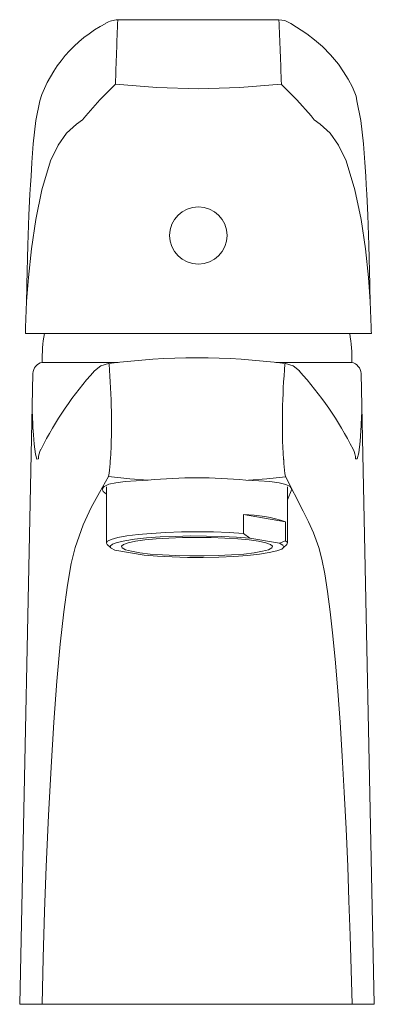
# Model space of a CAD drawing. Header units: millimetres. Extents: x 3631 to 3678, y 2183 to 2314.
import ezdxf

# ---------------------------------------------------------------- set-up
doc = ezdxf.new("R2010")
doc.units = ezdxf.units.MM
doc.layers.add('SANINDUSA', color=3, linetype='Continuous')

msp = doc.modelspace()

# ---------------------------------------------------------------- linework, layer by layer
at = {"layer": 'SANINDUSA', "linetype": 'Continuous', "lineweight": 15}
for p, q in [((3632.12, 2272.16), (3655.03, 2272.16)), ((3655.03, 2272.16), (3677.95, 2272.16)), ((3634.35, 2268.36), (3644.43, 2268.36)), ((3665.29, 2268.36), (3675.35, 2268.36)), ((3633.12, 2266.89), (3631.37, 2183.36)), ((3676.58, 2266.89), (3678.33, 2183.36)), ((3642.85, 2251.89), (3642.85, 2244.45)), ((3666.85, 2244.45), (3666.85, 2251.89)), ((3661.02, 2245.72), (3661.02, 2248.2)), ((3661.02, 2248.2), (3666.59, 2247.24)), ((3666.59, 2247.24), (3666.59, 2244.75)), ((3661.86, 2245.08), (3661.02, 2245.72)), ((3661.86, 2245.08), (3665.76, 2244.4)), ((3642.94, 2244.26), (3643.44, 2243.78)), ((3666.59, 2244.75), (3665.76, 2244.4)), ((3666.26, 2243.78), (3666.76, 2244.26)), ((3647.84, 2242.83), (3643.95, 2243.5)), ((3678.33, 2183.36), (3631.37, 2183.36))]:
    msp.add_line(p, q, dxfattribs=at)
at = {"layer": 'SANINDUSA', "linetype": 'Continuous', "lineweight": 15, "flags": 128}
for points in [[(3655.1, 2313.73), (3649.51, 2313.72), (3644.37, 2313.7)], [(3665.7, 2313.7), (3660.55, 2313.72), (3654.97, 2313.73)], [(3667.29, 2313.24), (3666.48, 2313.61), (3665.7, 2313.7)], [(3676.03, 2303), (3675.91, 2303.59), (3675.45, 2304.78), (3674.87, 2305.87), (3674.27, 2306.84), (3673.58, 2307.83), (3672.54, 2309.1), (3671.47, 2310.18), (3670.43, 2311.06), (3669.4, 2311.84), (3667.29, 2313.24)], [(3638.9, 2299.92), (3638.9, 2299.92), (3639.7, 2300.47), (3640.11, 2300.99), (3641.98, 2303.12), (3644.05, 2305.2)], [(3644.05, 2305.2), (3649.55, 2304.74), (3655.03, 2304.6)], [(3666.02, 2305.2), (3660.52, 2304.74), (3655.03, 2304.6)], [(3671.16, 2299.92), (3671.16, 2299.92), (3670.37, 2300.47), (3669.95, 2300.99), (3668.09, 2303.12), (3666.02, 2305.2)], [(3634.02, 2302.99), (3633.5, 2300.39), (3633.16, 2297.28), (3632.98, 2294.82), (3632.87, 2293.01), (3632.8, 2291.85), (3632.73, 2290.65), (3632.59, 2287.86), (3632.45, 2283.87), (3632.32, 2278.69), (3632.27, 2276.01)], [(3677.79, 2276.01), (3677.75, 2278.69), (3677.62, 2283.87), (3677.47, 2287.86), (3677.34, 2290.65), (3677.27, 2291.85), (3677.2, 2293.01), (3677.08, 2294.82), (3676.91, 2297.28), (3676.56, 2300.39), (3676.03, 2303)], [(3632.12, 2272.16), (3632.13, 2272.5), (3632.14, 2272.96), (3632.29, 2276.43), (3632.52, 2279.59), (3632.92, 2283.41), (3633.49, 2287.28), (3634.29, 2291.21), (3635.47, 2295.04), (3636.47, 2297.12), (3637.58, 2298.69), (3638.9, 2299.92), (3638.9, 2299.92)], [(3677.95, 2272.16), (3677.94, 2272.5), (3677.92, 2272.96), (3677.78, 2276.43), (3677.55, 2279.59), (3677.15, 2283.41), (3676.58, 2287.28), (3675.77, 2291.21), (3674.59, 2295.04), (3673.59, 2297.12), (3672.48, 2298.69), (3671.16, 2299.92), (3671.16, 2299.92)], [(3643.14, 2268.22), (3642.12, 2267.91), (3641.28, 2267.26), (3641.26, 2267.23)], [(3666.57, 2268.22), (3667.58, 2267.91), (3668.42, 2267.26), (3668.43, 2267.25)], [(3633.86, 2255.58), (3633.65, 2255.54), (3633.47, 2256.2), (3633.3, 2257.52), (3633.19, 2258.76), (3633.13, 2259.73), (3633.09, 2260.42), (3633.07, 2260.89), (3633.06, 2261.2), (3633.05, 2261.42), (3633.04, 2261.68), (3633.04, 2261.8), (3633.04, 2261.89)], [(3676.66, 2261.89), (3676.66, 2261.77), (3676.66, 2261.62), (3676.65, 2261.23), (3676.59, 2259.99), (3676.44, 2257.91), (3676.27, 2256.4), (3676.07, 2255.58), (3675.85, 2255.58)], [(3666.36, 2254.98), (3666.36, 2254.98), (3666.35, 2255.28), (3666.33, 2255.44), (3666.31, 2255.51), (3666.3, 2255.54), (3666.29, 2255.55), (3666.29, 2255.55)], [(3643.14, 2253.23), (3641.95, 2251.15), (3640.84, 2249.15), (3639.78, 2246.85), (3638.72, 2243.84), (3638.19, 2241.74), (3637.68, 2238.88), (3637.2, 2235.31), (3636.74, 2231.05), (3636.3, 2226.16), (3635.9, 2220.73), (3635.52, 2214.76), (3635.19, 2208.34), (3634.89, 2201.59), (3634.67, 2195.63), (3634.48, 2189.52), (3634.33, 2183.36)], [(3648.4, 2252.76), (3645.95, 2252.95), (3643.14, 2253.23)], [(3661.67, 2252.76), (3664.12, 2252.95), (3666.58, 2253.2)], [(3675.38, 2183.36), (3675.14, 2192.49), (3674.98, 2197.08), (3674.81, 2201.59), (3674.6, 2206.61), (3674.36, 2211.45), (3674.09, 2216.22), (3673.81, 2220.73), (3673.51, 2224.81), (3673.2, 2228.58), (3672.86, 2232.13), (3672.51, 2235.31), (3672.15, 2238.02), (3671.78, 2240.35), (3671.39, 2242.31), (3670.99, 2243.84), (3670.29, 2245.79), (3669.61, 2247.26), (3668.91, 2248.67), (3666.56, 2253.23)], [(3642.85, 2250.9), (3642.41, 2251.27), (3642.31, 2251.63), (3642.56, 2251.94), (3643.16, 2252.21), (3644.09, 2252.42), (3645.32, 2252.58), (3646.81, 2252.69), (3648.4, 2252.76)], [(3661.31, 2252.76), (3663.02, 2252.68), (3664.51, 2252.57), (3665.72, 2252.4), (3666.62, 2252.18), (3667.18, 2251.91), (3667.4, 2251.59), (3666.85, 2250.14)], [(3661.02, 2245.72), (3659.1, 2245.83), (3657.04, 2245.9), (3654.91, 2245.93), (3652.78, 2245.9), (3650.72, 2245.84), (3648.78, 2245.72), (3647.04, 2245.57), (3645.55, 2245.38), (3644.35, 2245.16), (3643.49, 2244.92), (3642.98, 2244.67), (3642.86, 2244.4), (3642.94, 2244.26)], [(3643.95, 2243.5), (3643.47, 2243.75), (3643.36, 2244.01), (3643.64, 2244.27), (3644.28, 2244.51), (3645.28, 2244.74), (3646.59, 2244.94), (3648.18, 2245.11), (3649.98, 2245.24), (3651.95, 2245.32), (3654.01, 2245.37), (3656.1, 2245.36), (3658.15, 2245.31), (3660.09, 2245.21), (3661.86, 2245.08)], [(3662.99, 2244.67), (3663.95, 2244.46), (3664.57, 2244.24), (3664.84, 2244.01), (3664.75, 2243.78), (3664.3, 2243.55), (3663.52, 2243.34), (3662.41, 2243.15), (3661.04, 2242.98), (3659.44, 2242.86), (3657.67, 2242.77), (3655.81, 2242.73), (3653.91, 2242.73), (3652.04, 2242.77), (3650.27, 2242.86), (3648.67, 2242.98), (3647.3, 2243.14), (3646.19, 2243.34), (3645.4, 2243.55), (3644.95, 2243.78), (3644.86, 2244.01), (3645.13, 2244.24), (3645.75, 2244.46), (3646.7, 2244.67), (3647.95, 2244.84), (3649.44, 2244.99), (3651.13, 2245.1), (3652.95, 2245.16), (3654.85, 2245.18), (3656.74, 2245.16), (3658.56, 2245.1), (3660.25, 2244.99), (3661.75, 2244.84), (3662.99, 2244.67)], [(3665.76, 2244.4), (3666.24, 2244.15), (3666.34, 2243.89), (3666.07, 2243.64), (3665.42, 2243.39), (3664.43, 2243.17), (3663.11, 2242.97), (3661.53, 2242.8), (3659.72, 2242.67), (3657.75, 2242.58), (3655.69, 2242.54), (3653.6, 2242.54), (3651.55, 2242.6), (3649.61, 2242.69), (3647.84, 2242.83)], [(3666.76, 2244.26), (3666.85, 2244.49), (3666.59, 2244.75)]]:
    msp.add_lwpolyline(points, dxfattribs=at)
at = {"layer": 'SANINDUSA', "linetype": 'Continuous', "lineweight": 15}
for centre, radius, start, end in [((3651.03, 2297.34), 17.92, 117.4198, 161.6278), ((3644.35, 2310.71), 2.99, 89.7618, 121.7532), ((4281.9, 2285.41), 638.16, 177.45873, 178.2224), ((3028.17, 2285.41), 638.16, 1.7776, 2.54127), ((3655.03, 2285.16), 3.8, 90, 270), ((3655.03, 2285.16), 3.8, 270, 90), ((3654.35, 2268.81), 20, 170.3137, 181.3012), ((3655.36, 2268.81), 20, 358.6988, 9.708), ((3654.85, 2181.02), 87.95, 82.3787, 97.6223), ((3634.68, 2266.83), 1.56, 102.1038, 178.032), ((3676.57, 2235.59), 47.41, 138.1367, 153.3377), ((3548.41, 2260.21), 95.12, 357.1926, 4.7693), ((3754.31, 2260.34), 88.15, 174.9258, 183.113), ((3633.12, 2235.35), 47.55, 26.9098, 42.1021), ((3675.02, 2266.83), 1.56, 1.968, 77.8962), ((3636.82, 2255.54), 2.97, 153.171, 179.211), ((3672.88, 2255.54), 2.97, 0.789, 26.7317), ((3644.77, 2255.11), 1.43, 161.7938, 184.84), ((3630.96, 2255.52), 12.4, 349.3618, 357.5257), ((3678.17, 2255.45), 11.82, 182.2804, 190.8361), ((3654.85, 2188.23), 64.85, 84.2859, 95.7141), ((3660.83, 2230.49), 17.71, 71.0169, 89.3731)]:
    msp.add_arc(centre, radius, start, end, dxfattribs=at)

doc.saveas('drawing.dxf')
